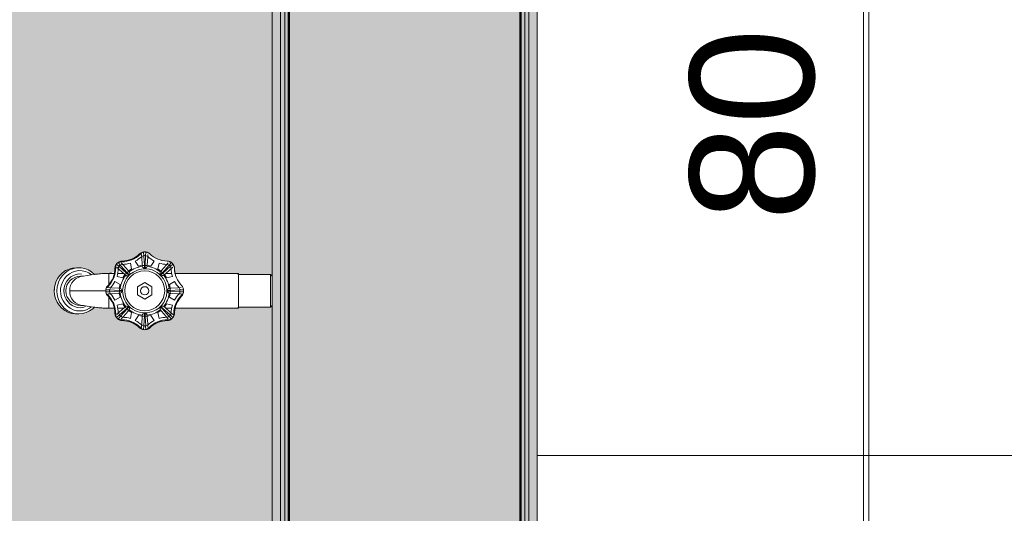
# Model space of a CAD drawing. Header units: millimetres. Extents: x -10534 to 2780, y -19631 to -9458.
# Tile 4 of 44: x -8486 to -7891, y -17910 to -17611. Entities that reach past the tile are written whole.
import ezdxf

# ---------------------------------------------------------------- set-up
doc = ezdxf.new("R2010")
doc.units = ezdxf.units.MM
for name, color, linetype, lineweight in [('A-ANNO-DIMS', 7, 'Continuous', 9), ('A-ANNO-DIMS-50', 7, 'Continuous', 9), ('A-FLOR-PATT', 7, 'Continuous', 5), ('A-WALL', 7, 'Continuous', 5), ('A-WALL-PATT', 7, 'Continuous', 50), ('I-WALL', 7, 'Continuous', 5), ('P-SANR-FIXT', 7, 'Continuous', 5)]:
    doc.layers.add(name, color=color, linetype=linetype, lineweight=lineweight)
doc.styles.add('Arial_1', font='arial.ttf', dxfattribs={"height": 75})
doc.dimstyles.new('Com_linha__ref__contínua__-_Cor_Vermelha_Arial_1_5mm_2', dxfattribs={"dimscale": 304.8, "dimtxt": 76.519455, "dimasz": 0.328084, "dimexe": 0.246063, "dimexo": 0.246063, "dimgap": 0.024606, "dimtad": 1, "dimdec": 1, "dimlfac": 0.1, "dimrnd": 0.1, "dimdsep": 46, "dimtxsty": 'Arial_1', "dimblk1": 'OBLIQUE', "dimblk2": 'OBLIQUE', "dimsah": 1, "dimcen": 0.09, "dimdle": 0.246063, "dimazin": 0, "dimtfac": 1, "dimtdec": 4, "dimtix": 1, "dimtmove": 0, "dimatfit": 3, "dimfxl": 1, "dimtvp": 1, "dimtolj": 1, "dimtzin": 0, "dimarcsym": 2})

# ---------------------------------------------------------------- blocks, each defined once
blk = doc.blocks.new('TORNEIRA DE JARDIM COM BICO PARA MANGUEIRA - 1130_BC_Cromado-2213981-NIVEL TERREO')
at = {"layer": 'P-SANR-FIXT', "true_color": 0xf4f4f4}
h = blk.add_hatch(color=7, dxfattribs=at)
h.paths.add_polyline_path([(-8411.73, -17798.44), (-8411.74, -17798.13), (-8412.46, -17798.22)])
h.paths.add_polyline_path([(-8410.99, -17798.53), (-8411, -17798.41), (-8411.73, -17798.44)])
h.paths.add_polyline_path([(-8397.33, -17793.05), (-8394.87, -17792.35), (-8395.1, -17792.14), (-8397.03, -17793.01)])
h.paths.add_polyline_path([(-8423.98, -17793.05), (-8425.63, -17792.4), (-8424.29, -17793.02)])
h.paths.add_polyline_path([(-8426.44, -17792.35), (-8426.29, -17792.1), (-8427.02, -17791.88)])
h.paths.add_polyline_path([(-8393.34, -17790.83), (-8392.65, -17788.39), (-8393.34, -17790), (-8393.58, -17790.58)])
h.paths.add_polyline_path([(-8427.97, -17790.83), (-8427.97, -17790), (-8428.75, -17787), (-8428.32, -17790.15)])
h.paths.add_polyline_path([(-8427.5, -17791.41), (-8427.42, -17791.32), (-8427.97, -17790.83)])
h.paths.add_polyline_path([(-8392.68, -17761.39), (-8393.34, -17759.26), (-8393.55, -17759.48), (-8392.75, -17761.24)])
h.paths.add_polyline_path([(-8393.59, -17759.4), (-8393.34, -17759.26), (-8393.88, -17758.75)])
h.paths.add_polyline_path([(-8394.36, -17758.26), (-8394.29, -17758.2), (-8395.01, -17757.97)])
h.paths.add_polyline_path([(-8426.44, -17757.73), (-8426.23, -17757.93), (-8425.77, -17757.37)])
h.paths.add_polyline_path([(-8407.61, -17752.67), (-8409.58, -17751.64), (-8409.57, -17751.93), (-8407.93, -17752.55)])
h.paths.add_polyline_path([(-8409.65, -17751.9), (-8409.58, -17751.64), (-8410.31, -17751.65)])
for points in [[(-8392.5, -17764.47), (-8392.37, -17764.29), (-8392.5, -17764.46)], [(-8465.2, -17775.04), (-8465.17, -17775.04), (-8465.32, -17775.04)], [(-8334.59, -17784.92), (-8334.66, -17784.91), (-8340.4, -17784.92)]]:
    blk.add_hatch(color=7, dxfattribs=at).paths.add_polyline_path(points)
h = blk.add_hatch(color=7, dxfattribs=at)
h.paths.add_polyline_path([(-8391.9, -17785.6), (-8354.02, -17785.24), (-8354.41, -17785.6), (-8392.31, -17785.6)])
h.paths.add_polyline_path([(-8354.02, -17765.15), (-8354.41, -17764.47), (-8354.33, -17764.84)])
at = {"layer": 'P-SANR-FIXT'}
for p, q in [((-8411.31, -17751.56), (-8411.18, -17753.81)), ((-8410.13, -17753.84), (-8410, -17751.62)), ((-8425.27, -17759.68), (-8426.79, -17757.97)), ((-8424.89, -17758.09), (-8423.57, -17759.57)), ((-8419.35, -17758.28), (-8418.57, -17761.82)), ((-8414.4, -17760.09), (-8416.35, -17757.04)), ((-8412.45, -17754.97), (-8412.57, -17752.99)), ((-8412.19, -17759.25), (-8412.45, -17754.97)), ((-8410.89, -17759.74), (-8411.23, -17753.82)), ((-8410.13, -17753.84), (-8410.36, -17759.7)), ((-8408.86, -17754.97), (-8409.12, -17759.25)), ((-8408.74, -17752.99), (-8408.86, -17754.97)), ((-8404.96, -17757.04), (-8406.91, -17760.09)), ((-8402.74, -17761.82), (-8401.96, -17758.28)), ((-8397.74, -17759.57), (-8396.42, -17758.09)), ((-8396.04, -17759.68), (-8394.53, -17757.97)), ((-8461.97, -17765.78), (-8460.34, -17764.15)), ((-8460.34, -17764.15), (-8461.97, -17765.78)), ((-8458.79, -17764.15), (-8460.42, -17765.78)), ((-8460.34, -17764.15), (-8458.46, -17762.83)), ((-8458.46, -17762.83), (-8460.34, -17764.15)), ((-8458.46, -17762.83), (-8460.34, -17764.15)), ((-8456.91, -17762.83), (-8458.79, -17764.15)), ((-8458.46, -17762.83), (-8456.4, -17761.87)), ((-8456.4, -17761.87), (-8458.46, -17762.83)), ((-8454.86, -17761.87), (-8456.91, -17762.83)), ((-8456.4, -17761.87), (-8454.22, -17761.27)), ((-8454.22, -17761.27), (-8456.4, -17761.87)), ((-8454.36, -17763.75), (-8456.16, -17764.74)), ((-8452.67, -17761.28), (-8454.86, -17761.87)), ((-8452.42, -17763.11), (-8454.36, -17763.75)), ((-8454.22, -17761.27), (-8451.98, -17761.08)), ((-8451.98, -17761.08), (-8454.22, -17761.27)), ((-8450.4, -17762.83), (-8452.42, -17763.11)), ((-8450.4, -17762.83), (-8452.42, -17763.11)), ((-8451.98, -17761.08), (-8450.42, -17761.08)), ((-8450.42, -17761.08), (-8451.98, -17761.08)), ((-8450.42, -17761.08), (-8449.1, -17761.15)), ((-8449.1, -17761.15), (-8450.42, -17761.08)), ((-8448.37, -17762.92), (-8450.4, -17762.83)), ((-8448.37, -17762.92), (-8450.4, -17762.83)), ((-8449.1, -17761.15), (-8446.88, -17761.58)), ((-8446.88, -17761.58), (-8449.1, -17761.15)), ((-8446.38, -17763.38), (-8448.37, -17762.92)), ((-8446.38, -17763.38), (-8448.37, -17762.92)), ((-8446.88, -17761.58), (-8444.76, -17762.4)), ((-8444.76, -17762.4), (-8446.88, -17761.58)), ((-8444.5, -17764.19), (-8446.38, -17763.38)), ((-8444.76, -17762.4), (-8442.81, -17763.58)), ((-8442.81, -17763.58), (-8444.76, -17762.4)), ((-8442.79, -17765.32), (-8444.5, -17764.19)), ((-8442.81, -17763.58), (-8440.96, -17765.19)), ((-8441.07, -17765.09), (-8442.81, -17763.58)), ((-8441.07, -17765.09), (-8442.81, -17763.58)), ((-8441.07, -17765.09), (-8442.81, -17763.58)), ((-8426.01, -17760.42), (-8427.72, -17758.9)), ((-8426.11, -17762.11), (-8427.59, -17760.8)), ((-8422.91, -17764.96), (-8426.11, -17762.11)), ((-8426.01, -17760.42), (-8421.65, -17764.46)), ((-8425.27, -17759.68), (-8421.29, -17764.15)), ((-8423.57, -17759.57), (-8420.73, -17762.78)), ((-8421.63, -17764.38), (-8420.47, -17765.46)), ((-8420.23, -17765.22), (-8421.31, -17764.05)), ((-8418.57, -17761.82), (-8420.48, -17763.06)), ((-8412.17, -17759.62), (-8414.4, -17760.09)), ((-8410.89, -17759.74), (-8410.83, -17761.32)), ((-8410.48, -17761.32), (-8410.42, -17759.74)), ((-8406.91, -17760.09), (-8409.14, -17759.62)), ((-8400.83, -17763.06), (-8402.74, -17761.82)), ((-8401.18, -17763.45), (-8400.58, -17762.78)), ((-8400, -17764.05), (-8401.08, -17765.22)), ((-8400.84, -17765.46), (-8399.68, -17764.38)), ((-8400.58, -17762.78), (-8397.74, -17759.57)), ((-8396.04, -17759.68), (-8400, -17764.12)), ((-8399.68, -17764.38), (-8395.21, -17760.4)), ((-8395.2, -17762.11), (-8398.4, -17764.96)), ((-8393.6, -17758.9), (-8395.3, -17760.42)), ((-8393.72, -17760.8), (-8395.2, -17762.11)), ((-8465.01, -17772.03), (-8464.34, -17769.78)), ((-8464.34, -17769.78), (-8465.01, -17772.03)), ((-8464.34, -17769.78), (-8463.32, -17767.67)), ((-8463.32, -17767.67), (-8464.34, -17769.78)), ((-8462.79, -17769.78), (-8463.46, -17772.03)), ((-8463.32, -17767.67), (-8461.97, -17765.78)), ((-8461.97, -17765.78), (-8463.32, -17767.67)), ((-8461.77, -17767.67), (-8462.79, -17769.78)), ((-8461.77, -17767.67), (-8462.79, -17769.78)), ((-8460.42, -17765.78), (-8461.77, -17767.67)), ((-8460.24, -17769.4), (-8461.02, -17771.37)), ((-8460.24, -17769.4), (-8461.02, -17771.37)), ((-8459.15, -17767.61), (-8460.24, -17769.4)), ((-8457.78, -17766.04), (-8459.15, -17767.61)), ((-8457.67, -17769.12), (-8458.54, -17770.65)), ((-8456.16, -17764.74), (-8457.78, -17766.04)), ((-8456.57, -17767.76), (-8457.67, -17769.12)), ((-8455.26, -17766.63), (-8456.57, -17767.76)), ((-8453.78, -17765.75), (-8455.26, -17766.63)), ((-8452.18, -17765.15), (-8453.78, -17765.75)), ((-8450.5, -17764.86), (-8452.18, -17765.15)), ((-8450.5, -17764.86), (-8452.18, -17765.15)), ((-8448.8, -17764.87), (-8450.5, -17764.86)), ((-8447.68, -17766.2), (-8449.49, -17766.2)), ((-8428.98, -17764.47), (-8432.81, -17764.47)), ((-8432.32, -17764.46), (-8432.32, -17771.2)), ((-8428.65, -17769.33), (-8425.59, -17771.29)), ((-8423.87, -17767.11), (-8427.41, -17766.34)), ((-8423.46, -17764.47), (-8426.94, -17764.47)), ((-8422.62, -17765.21), (-8423.87, -17767.11)), ((-8414.99, -17772.54), (-8410.66, -17770.04)), ((-8410.66, -17770.04), (-8406.33, -17772.54)), ((-8398.4, -17764.96), (-8399.08, -17765.55)), ((-8397.44, -17767.11), (-8398.69, -17765.21)), ((-8394.37, -17764.47), (-8397.85, -17764.47)), ((-8393.9, -17766.34), (-8397.44, -17767.11)), ((-8395.72, -17771.29), (-8392.66, -17769.33)), ((-8392.5, -17764.47), (-8354.7, -17764.47)), ((-8354.02, -17764.47), (-8392.33, -17764.47)), ((-8354.7, -17764.47), (-8354.02, -17765.15)), ((-8354.02, -17764.47), (-8354.7, -17764.47)), ((-8354.02, -17764.47), (-8354.02, -17785.6)), ((-8354.02, -17764.83), (-8354.02, -17764.47)), ((-8354.02, -17765.15), (-8334.59, -17765.15)), ((-8334.59, -17765.15), (-8354.02, -17765.15)), ((-8334.59, -17765.15), (-8333.59, -17766.15)), ((-8334.59, -17765.15), (-8333.59, -17766.15)), ((-8334.59, -17784.91), (-8334.59, -17765.15)), ((-8465.13, -17777.38), (-8465.32, -17775.03)), ((-8465.32, -17775.03), (-8465.13, -17777.38)), ((-8465.32, -17775.03), (-8465.13, -17777.38)), ((-8463.78, -17775.03), (-8463.58, -17777.38)), ((-8461.46, -17773.45), (-8461.56, -17775.03)), ((-8461.56, -17775.03), (-8461.38, -17777.15)), ((-8461.02, -17771.37), (-8461.46, -17773.45)), ((-8459.48, -17775.03), (-8459.33, -17776.8)), ((-8459.13, -17772.32), (-8459.47, -17774.22)), ((-8458.54, -17770.65), (-8459.13, -17772.32)), ((-8455.69, -17775.04), (-8434.17, -17775.04)), ((-8434.13, -17774.37), (-8431.85, -17774.51)), ((-8431.85, -17775.56), (-8434.13, -17775.69)), ((-8432.7, -17773.12), (-8430.72, -17773.24)), ((-8431.85, -17774.51), (-8426, -17774.84)), ((-8431.85, -17775.56), (-8425.89, -17775.21)), ((-8430.72, -17773.24), (-8426.44, -17773.49)), ((-8426.44, -17773.49), (-8425.54, -17773.55)), ((-8425.59, -17771.29), (-8426.06, -17773.51)), ((-8424.34, -17774.86), (-8425.95, -17774.8)), ((-8425.95, -17775.26), (-8424.34, -17775.2)), ((-8414.99, -17777.54), (-8414.99, -17772.54)), ((-8406.33, -17772.54), (-8406.33, -17777.54)), ((-8395.36, -17774.8), (-8396.95, -17774.86)), ((-8396.95, -17775.2), (-8395.36, -17775.26)), ((-8395.85, -17773.55), (-8394.87, -17773.49)), ((-8395.25, -17773.51), (-8395.72, -17771.29)), ((-8395.36, -17774.8), (-8389.52, -17774.46)), ((-8395.36, -17775.26), (-8389.5, -17775.6)), ((-8394.87, -17773.49), (-8390.59, -17773.24)), ((-8390.59, -17773.24), (-8388.61, -17773.12)), ((-8387.19, -17774.37), (-8389.47, -17774.51)), ((-8387.19, -17775.69), (-8389.46, -17775.56)), ((-8464.57, -17779.67), (-8465.13, -17777.38)), ((-8465.13, -17777.38), (-8464.57, -17779.67)), ((-8463.64, -17781.82), (-8464.57, -17779.67)), ((-8464.57, -17779.67), (-8463.64, -17781.82)), ((-8462.38, -17783.78), (-8463.64, -17781.82)), ((-8463.64, -17781.82), (-8462.38, -17783.78)), ((-8463.58, -17777.38), (-8463.02, -17779.67)), ((-8463.58, -17777.38), (-8463.02, -17779.67)), ((-8463.58, -17777.38), (-8463.02, -17779.67)), ((-8463.02, -17779.67), (-8462.09, -17781.82)), ((-8462.09, -17781.82), (-8460.83, -17783.78)), ((-8462.09, -17781.82), (-8460.83, -17783.78)), ((-8461.38, -17777.15), (-8460.85, -17779.21)), ((-8460.85, -17779.21), (-8459.99, -17781.14)), ((-8459.99, -17781.14), (-8458.83, -17782.88)), ((-8459.33, -17776.8), (-8458.89, -17778.52)), ((-8458.89, -17778.52), (-8458.17, -17780.13)), ((-8458.17, -17780.13), (-8457.2, -17781.59)), ((-8457.2, -17781.59), (-8455.99, -17782.85)), ((-8430.72, -17776.83), (-8432.7, -17776.95)), ((-8432.32, -17785.6), (-8432.32, -17778.87)), ((-8426.44, -17776.57), (-8430.72, -17776.83)), ((-8425.59, -17778.78), (-8428.65, -17780.73)), ((-8425.54, -17776.52), (-8426.44, -17776.57)), ((-8426.06, -17776.55), (-8425.59, -17778.78)), ((-8410.66, -17780.04), (-8414.99, -17777.54)), ((-8406.33, -17777.54), (-8410.66, -17780.04)), ((-8394.87, -17776.57), (-8395.85, -17776.51)), ((-8395.72, -17778.78), (-8395.25, -17776.55)), ((-8392.66, -17780.73), (-8395.72, -17778.78)), ((-8390.59, -17776.83), (-8394.87, -17776.57)), ((-8388.61, -17776.95), (-8390.59, -17776.83)), ((-8460.82, -17785.49), (-8462.38, -17783.78)), ((-8462.38, -17783.78), (-8460.82, -17785.49)), ((-8460.83, -17783.78), (-8459.27, -17785.48)), ((-8459.01, -17786.89), (-8460.82, -17785.49)), ((-8460.82, -17785.49), (-8459.01, -17786.89)), ((-8459.27, -17785.48), (-8457.46, -17786.89)), ((-8457, -17787.96), (-8459.01, -17786.89)), ((-8459.01, -17786.89), (-8457, -17787.96)), ((-8459.01, -17786.89), (-8457, -17787.96)), ((-8458.83, -17782.88), (-8457.39, -17784.39)), ((-8457.46, -17786.89), (-8455.45, -17787.96)), ((-8457.39, -17784.39), (-8455.72, -17785.61)), ((-8454.84, -17788.66), (-8457, -17787.96)), ((-8457, -17787.96), (-8454.84, -17788.66)), ((-8455.99, -17782.85), (-8454.6, -17783.87)), ((-8455.72, -17785.61), (-8453.87, -17786.51)), ((-8455.72, -17785.61), (-8453.87, -17786.51)), ((-8455.45, -17787.96), (-8453.29, -17788.66)), ((-8454.6, -17783.87), (-8453.06, -17784.62)), ((-8453.87, -17786.51), (-8451.91, -17787.06)), ((-8453.06, -17784.62), (-8451.42, -17785.08)), ((-8451.91, -17787.06), (-8449.88, -17787.24)), ((-8451.42, -17785.08), (-8449.72, -17785.24)), ((-8449.88, -17787.24), (-8447.85, -17787.06)), ((-8449.72, -17785.24), (-8448.03, -17785.08)), ((-8449.49, -17783.86), (-8447.68, -17783.86)), ((-8445.99, -17788.19), (-8448.17, -17788.78)), ((-8448.17, -17788.78), (-8445.99, -17788.19)), ((-8448.17, -17788.78), (-8445.99, -17788.19)), ((-8448.17, -17788.78), (-8445.99, -17788.19)), ((-8448.03, -17785.08), (-8446.38, -17784.62)), ((-8447.85, -17787.06), (-8445.88, -17786.51)), ((-8443.93, -17787.22), (-8445.99, -17788.19)), ((-8445.99, -17788.19), (-8443.93, -17787.22)), ((-8445.88, -17786.51), (-8444.04, -17785.61)), ((-8444.04, -17785.61), (-8442.79, -17784.74)), ((-8442.06, -17785.9), (-8443.93, -17787.22)), ((-8443.93, -17787.22), (-8442.06, -17785.9)), ((-8441.07, -17784.97), (-8442.06, -17785.9)), ((-8442.06, -17785.9), (-8441.07, -17784.97)), ((-8432.81, -17785.6), (-8428.98, -17785.6)), ((-8427.59, -17789.26), (-8426.11, -17787.95)), ((-8427.41, -17783.73), (-8423.87, -17782.95)), ((-8426.94, -17785.6), (-8423.46, -17785.6)), ((-8426.11, -17787.95), (-8422.91, -17785.1)), ((-8425.97, -17789.61), (-8421.52, -17785.67)), ((-8425.27, -17790.39), (-8421.34, -17785.96)), ((-8423.87, -17782.95), (-8422.62, -17784.85)), ((-8420.73, -17787.28), (-8423.57, -17790.49)), ((-8422.91, -17785.1), (-8422.23, -17784.51)), ((-8420.47, -17784.6), (-8421.63, -17785.68)), ((-8421.31, -17786.01), (-8420.23, -17784.85)), ((-8420.08, -17786.55), (-8420.75, -17787.31)), ((-8420.48, -17787), (-8418.57, -17788.24)), ((-8402.74, -17788.24), (-8400.83, -17787)), ((-8400.58, -17787.28), (-8401.18, -17786.61)), ((-8401.08, -17784.85), (-8400, -17786.01)), ((-8399.68, -17785.68), (-8400.84, -17784.6)), ((-8397.74, -17790.49), (-8400.58, -17787.28)), ((-8396.04, -17790.39), (-8399.92, -17786.01)), ((-8395.3, -17789.65), (-8399.69, -17785.73)), ((-8399.08, -17784.51), (-8398.4, -17785.1)), ((-8398.69, -17784.85), (-8397.44, -17782.95)), ((-8398.4, -17785.1), (-8395.2, -17787.95)), ((-8397.85, -17785.6), (-8394.37, -17785.6)), ((-8397.44, -17782.95), (-8393.9, -17783.73)), ((-8395.2, -17787.95), (-8393.72, -17789.26)), ((-8354.41, -17785.6), (-8392.33, -17785.6)), ((-8392.33, -17785.6), (-8354.02, -17785.6)), ((-8354.02, -17784.91), (-8354.41, -17785.6)), ((-8334.59, -17784.91), (-8354.02, -17784.91)), ((-8354.02, -17784.91), (-8334.59, -17784.91)), ((-8333.59, -17783.91), (-8334.59, -17784.91)), ((-8333.59, -17783.91), (-8334.59, -17784.91)), ((-8452.49, -17788.99), (-8454.84, -17788.66)), ((-8454.84, -17788.66), (-8452.6, -17788.97)), ((-8453.29, -17788.66), (-8451.05, -17788.97)), ((-8451.97, -17788.99), (-8450.44, -17788.99)), ((-8448.17, -17788.78), (-8450.44, -17788.99)), ((-8450.44, -17788.99), (-8448.17, -17788.78)), ((-8425.97, -17789.61), (-8427.72, -17791.16)), ((-8425.27, -17790.39), (-8426.79, -17792.09)), ((-8423.57, -17790.49), (-8424.89, -17791.97)), ((-8418.57, -17788.24), (-8419.35, -17791.78)), ((-8416.35, -17793.03), (-8414.4, -17789.97)), ((-8414.4, -17789.97), (-8412.17, -17790.44)), ((-8412.45, -17795.1), (-8412.19, -17790.82)), ((-8412.19, -17790.82), (-8412.14, -17789.92)), ((-8411.18, -17796.22), (-8410.82, -17790.18)), ((-8410.83, -17788.74), (-8410.89, -17790.33)), ((-8410.42, -17790.33), (-8410.48, -17788.74)), ((-8410.42, -17790.33), (-8410.07, -17796.17)), ((-8409.17, -17789.92), (-8409.12, -17790.82)), ((-8409.14, -17790.44), (-8406.91, -17789.97)), ((-8409.12, -17790.82), (-8408.86, -17795.1)), ((-8406.91, -17789.97), (-8404.96, -17793.03)), ((-8401.96, -17791.78), (-8402.74, -17788.24)), ((-8396.42, -17791.97), (-8397.74, -17790.49)), ((-8396.04, -17790.39), (-8394.52, -17792.09)), ((-8395.3, -17789.65), (-8393.59, -17791.16)), ((-8412.57, -17797.07), (-8412.45, -17795.1)), ((-8411.18, -17796.22), (-8411.31, -17798.5)), ((-8410, -17798.5), (-8410.13, -17796.22)), ((-8408.86, -17795.1), (-8408.74, -17797.07))]:
    blk.add_line(p, q, dxfattribs=at)
at = {"layer": 'P-SANR-FIXT', "flags": 128}
for points in [[(-8441.13, -17765.11), (-8439.27, -17764.88), (-8435.63, -17764.57), (-8432.32, -17764.47)], [(-8441.07, -17784.98), (-8439.27, -17785.21), (-8435.63, -17785.51), (-8432.32, -17785.61)]]:
    blk.add_lwpolyline(points, dxfattribs=at)
at = {"layer": 'P-SANR-FIXT'}
for radius in [12.08, 2.5]:
    blk.add_circle((-8410.66, -17775.03), radius, dxfattribs=at)
for centre, radius, start, end in [((-8410.93, -17755.55), 4, 101.09524, 134.16642), ((-8410.93, -17755.55), 4, 101.09524, 134.16642), ((-8411.15, -17755.02), 3, 115.51296, 134.16642), ((-8410.66, -17756.96), 5.44, 78.90474, 101.09524), ((-8410.85, -17755.96), 4.42, 78.90476, 101.09524), ((-8410.38, -17755.55), 4, 45.83357, 80.41729), ((-8410.38, -17755.55), 4, 45.83357, 78.90474), ((-8423.43, -17762.26), 5.44, 123.90474, 146.09524), ((-8423.43, -17762.26), 5.44, 123.90474, 146.09524), ((-8424.24, -17761.06), 4, 90.83357, 123.90474), ((-8424.24, -17761.06), 4, 90.83357, 123.90474), ((-8424.46, -17760.53), 3, 90.83357, 109.48685), ((-8424.74, -17741.03), 16.5, 270.83357, 314.16642), ((-8424.52, -17741.56), 15.5, 270.83357, 314.16642), ((-8424.52, -17741.56), 15.5, 270.83357, 314.16642), ((-8424.52, -17741.56), 17.5, 271.58814, 287.18045), ((-8424.52, -17741.57), 15.5, 284.0847, 287.3009), ((-8424.52, -17741.57), 15.5, 297.69908, 300.96207), ((-8424.52, -17741.56), 17.5, 297.81953, 313.41186), ((-8410.66, -17757.4), 3.63, 59.59124, 120.40876), ((-8396.79, -17741.56), 17.5, 226.58814, 242.18045), ((-8396.79, -17741.56), 15.5, 225.83357, 269.16642), ((-8396.79, -17741.56), 15.5, 225.83357, 269.16642), ((-8396.79, -17741.56), 17.5, 252.81953, 268.41186), ((-8397.07, -17761.06), 4, 54.58343, 89.16642), ((-8397.07, -17761.06), 4, 54.5824, 89.16642), ((-8398.04, -17762.42), 5.67, 35.41655, 54.58343), ((-8398.06, -17762.44), 5.7, 38.38701, 51.61299), ((-8444.13, -17761.17), 15.5, 315.83357, 359.16642), ((-8444.66, -17760.95), 16.5, 315.83357, 359.16642), ((-8447.04, -17760.75), 18.44, 348.36262, 357.2422), ((-8444.13, -17761.18), 15.5, 348.3332, 359.16642), ((-8424.63, -17761.45), 4, 146.09524, 182.6441), ((-8424.63, -17761.45), 4, 146.09524, 179.16642), ((-8425.16, -17761.23), 3, 160.51296, 179.16642), ((-8444.13, -17761.17), 17.5, 342.81953, 358.41186), ((-8424.03, -17761.65), 2.6, 90, 180), ((-8428.63, -17757.05), 10.13, 306.39076, 323.60924), ((-8421.19, -17764.5), 1.48, 228.58896, 41.41104), ((-8409.07, -17778.49), 16.99, 97.90628, 132.09372), ((-8409.85, -17776.98), 16.91, 97.77393, 127.22611), ((-8410.66, -17749.61), 10.13, 261.39076, 278.60924), ((-8410.66, -17759.79), 1.54, 196.41568, 343.58432), ((-8410.65, -17775.05), 13.42, 32.76033, 93.23967), ((-8411.46, -17776.98), 16.91, 52.77393, 82.22608), ((-8399.88, -17764.25), 1.54, 151.41568, 298.58432), ((-8392.68, -17757.05), 10.13, 216.39076, 233.60924), ((-8397.28, -17761.65), 2.6, 0, 90), ((-8377.18, -17761.17), 17.5, 181.58814, 197.18045), ((-8396.68, -17761.45), 4, 0.83357, 35.41655), ((-8396.68, -17761.45), 4, 0.83357, 35.41729), ((-8358.71, -17760.9), 33.97, 180.83357, 186.03102), ((-8377.18, -17761.17), 15.5, 180.83357, 224.16642), ((-8449.49, -17775.03), 8.83, 90, 270), ((-8447.46, -17774.71), 8.52, 91.76201, 182.21387), ((-8430.84, -17846.19), 81.74, 88.69512, 101.88561), ((-8431.25, -17826.95), 62.52, 87.92601, 98.93857), ((-8444.13, -17761.17), 17.5, 316.58814, 332.18045), ((-8408.71, -17775.84), 16.91, 142.77391, 172.22608), ((-8407.61, -17776.26), 16.53, 140.23097, 175.76903), ((-8410.67, -17775.06), 13.44, 319.23967, 32.76033), ((-8412.6, -17775.84), 16.91, 7.77389, 37.22608), ((-8377.18, -17761.17), 17.5, 207.81953, 223.41186), ((-8424.91, -17777.72), 40.5, 171.92489, 176.19449), ((-8424.91, -17777.72), 40.5, 171.92489, 176.19449), ((-8433.25, -17776.8), 30.58, 170.87224, 176.68129), ((-8455.57, -17774.7), 3.92, 167.06781, 184.7822), ((-8447.68, -17775.56), 8.31, 176.43564, 270), ((-8428.72, -17775.03), 5.44, 168.90474, 191.09524), ((-8430.14, -17774.75), 4, 135.83357, 168.90474), ((-8430.14, -17775.31), 4, 191.09524, 224.16642), ((-8430.67, -17774.53), 3, 135.83357, 154.48685), ((-8428.08, -17775.04), 3.8, 151.28205, 208.71795), ((-8436.08, -17775.03), 10.13, 351.39078, 8.60922), ((-8425.87, -17775.03), 1.54, 285.33901, 74.66099), ((-8408.38, -17774.01), 15.74, 183.75455, 225.82199), ((-8395.4, -17775.02), 1.56, 106.75425, 253.24575), ((-8385.06, -17775.05), 10.3, 171.45223, 188.54777), ((-8393.47, -17775.07), 4.04, 332.32137, 27.67863), ((-8391.17, -17774.75), 4, 9.5824, 44.16642), ((-8391.17, -17775.31), 4, 315.83357, 350.41758), ((-8392.82, -17775.03), 5.67, 350.41758, 9.5824), ((-8430.67, -17775.53), 3, 205.51296, 224.16642), ((-8444.13, -17788.9), 15.5, 0.83357, 44.16642), ((-8444.66, -17789.12), 16.5, 0.83357, 44.16642), ((-8444.13, -17788.9), 17.5, 27.81953, 43.41186), ((-8408.71, -17774.22), 16.91, 187.77393, 217.22611), ((-8412.6, -17774.22), 16.91, 322.77393, 352.22611), ((-8376.65, -17789.12), 16.5, 135.83357, 179.16642), ((-8377.18, -17788.9), 15.5, 135.83357, 179.16642), ((-8377.18, -17788.9), 17.5, 136.58814, 152.18045), ((-8390.64, -17775.53), 3, 315.83357, 334.48685), ((-8430.84, -17703.88), 81.74, 258.11439, 271.30487), ((-8430.84, -17703.88), 81.74, 262.81198, 271.30487), ((-8447.04, -17789.32), 18.44, 2.75777, 11.63734), ((-8444.13, -17788.91), 15.5, 0.83357, 11.66678), ((-8444.13, -17788.9), 17.5, 1.58814, 17.18045), ((-8422.91, -17787.28), 2.18, 0, 90), ((-8421.43, -17785.81), 1.54, 331.4154, 118.5846), ((-8409.85, -17773.08), 16.91, 232.77391, 262.22611), ((-8410.39, -17773.5), 14.82, 232.78988, 281.21012), ((-8411.46, -17773.08), 16.91, 277.77391, 307.22608), ((-8410.3, -17775.39), 12.95, 282.42019, 319.23967), ((-8399.88, -17785.81), 1.54, 61.41568, 208.58432), ((-8377.18, -17788.9), 17.5, 162.81953, 178.41186), ((-8374.27, -17789.32), 18.44, 168.36262, 177.2422), ((-8377.18, -17788.91), 15.5, 168.3332, 177.53992), ((-8451.46, -17781.54), 7.51, 262.13798, 277.86202), ((-8424.63, -17788.61), 4, 177.35589, 213.90403), ((-8424.63, -17788.61), 4, 180.83357, 213.90403), ((-8425.16, -17788.83), 3, 180.83357, 199.48685), ((-8423.43, -17787.81), 5.44, 213.90403, 236.09596), ((-8423.43, -17787.81), 5.44, 213.90403, 236.09596), ((-8423.2, -17787.82), 3.3, 187.81628, 255.31899), ((-8424.24, -17789.01), 4, 236.09596, 269.16642), ((-8424.24, -17789.01), 4, 236.09596, 269.16642), ((-8424.46, -17789.54), 3, 250.51296, 269.16642), ((-8424.74, -17809.03), 16.5, 45.83357, 89.16642), ((-8424.52, -17808.5), 15.5, 45.83357, 89.16642), ((-8424.52, -17808.5), 15.5, 45.83357, 89.16642), ((-8424.52, -17808.5), 17.5, 72.81953, 88.41186), ((-8424.52, -17808.51), 15.5, 71.94638, 76.40058), ((-8424.52, -17808.5), 17.5, 46.58814, 62.18045), ((-8410.66, -17800.45), 10.13, 81.39078, 98.60922), ((-8410.66, -17790.27), 1.54, 16.25298, 163.74702), ((-8396.79, -17808.5), 17.5, 117.81953, 133.41186), ((-8396.57, -17809.03), 16.5, 90.83357, 134.16642), ((-8396.79, -17808.5), 15.5, 90.83357, 134.16642), ((-8396.79, -17808.5), 15.5, 90.83357, 134.16642), ((-8396.79, -17808.5), 17.5, 91.58814, 107.18045), ((-8396.79, -17808.51), 15.5, 103.5994, 108.05361), ((-8397.28, -17788.41), 2.6, 270, 0), ((-8397.07, -17789.01), 4, 270.83357, 303.90457), ((-8397.07, -17789.01), 4, 270.83357, 303.90457), ((-8396.85, -17789.54), 3, 270.83357, 289.48685), ((-8397.88, -17787.81), 5.44, 303.90457, 326.09541), ((-8397.88, -17787.81), 5.44, 303.90457, 326.09541), ((-8396.68, -17788.61), 4, 326.09541, 2.6441), ((-8396.68, -17788.61), 4, 326.09541, 359.16642), ((-8396.15, -17788.83), 3, 340.51296, 359.16642), ((-8424.52, -17808.51), 15.5, 58.64619, 63.05361), ((-8410.93, -17794.52), 4, 225.83357, 258.90403), ((-8410.93, -17794.52), 4, 225.83357, 258.90403), ((-8411.15, -17795.05), 3, 225.83357, 244.48685), ((-8410.66, -17792.42), 3.84, 241.39495, 298.60505), ((-8410.66, -17793.1), 5.44, 258.90403, 281.09596), ((-8410.66, -17793.1), 5.44, 258.90403, 281.09596), ((-8410.38, -17794.52), 4, 281.09596, 314.16642), ((-8410.38, -17794.52), 4, 281.09596, 314.16642), ((-8410.16, -17795.05), 3, 295.51296, 314.16642), ((-8396.79, -17808.51), 15.5, 116.94638, 121.35379)]:
    blk.add_arc(centre, radius, start, end, dxfattribs=at)
for start_param, end_param in [(1.516371, 1.570796), (1.516371, 1.570796), (1.570796, 1.6354), (1.570796, 1.6354), (2.674433, 2.829096), (2.674433, 2.829096)]:
    blk.add_ellipse((-8451.98, -17775.04), major_axis=(0, 13.95), ratio=0.956232, start_param=start_param, end_param=end_param, dxfattribs=at)
for points in [[(-8413.72, -17752.69), (-8413.36, -17752.34), (-8412.5, -17751.77), (-8411.49, -17751.56), (-8410.99, -17751.56)], [(-8411.7, -17751.63), (-8411.73, -17751.64), (-8411.78, -17751.66), (-8411.87, -17751.71), (-8411.99, -17751.78), (-8412.1, -17751.86), (-8412.2, -17751.96), (-8412.26, -17752.03), (-8412.29, -17752.07)], [(-8410.32, -17751.56), (-8409.82, -17751.56), (-8408.81, -17751.77), (-8407.95, -17752.34), (-8407.59, -17752.69)], [(-8409.71, -17751.61), (-8409.63, -17751.64), (-8409.47, -17751.7), (-8409.33, -17751.78), (-8409.27, -17751.82)], [(-8409.27, -17751.82), (-8409.33, -17751.78), (-8409.47, -17751.69), (-8409.63, -17751.63), (-8409.71, -17751.61)], [(-8427.02, -17758.2), (-8426.67, -17757.85), (-8425.8, -17757.28), (-8424.8, -17757.07), (-8424.29, -17757.07)], [(-8425.74, -17757.64), (-8425.79, -17757.63), (-8425.88, -17757.62), (-8426.02, -17757.63), (-8426.16, -17757.65), (-8426.29, -17757.68), (-8426.39, -17757.71), (-8426.44, -17757.74), (-8426.47, -17757.75)], [(-8420.76, -17756.61), (-8420.48, -17756.54), (-8420.19, -17756.45), (-8419.9, -17756.37)], [(-8420.75, -17756.6), (-8420.47, -17756.53), (-8420.19, -17756.45), (-8419.91, -17756.37)], [(-8419.91, -17756.37), (-8420.19, -17756.45), (-8420.47, -17756.53), (-8420.75, -17756.6)], [(-8417.32, -17755.3), (-8417.05, -17755.16), (-8416.79, -17755.01), (-8416.53, -17754.85)], [(-8417.32, -17755.29), (-8417.05, -17755.16), (-8416.8, -17755.01), (-8416.55, -17754.86)], [(-8416.55, -17754.86), (-8416.8, -17755.01), (-8417.05, -17755.16), (-8417.32, -17755.29)], [(-8403.99, -17755.3), (-8404.26, -17755.16), (-8404.52, -17755.01), (-8404.78, -17754.85)], [(-8404.76, -17754.86), (-8404.51, -17755.01), (-8404.26, -17755.16), (-8404, -17755.29)], [(-8400.55, -17756.61), (-8400.83, -17756.54), (-8401.12, -17756.45), (-8401.41, -17756.37)], [(-8401.4, -17756.37), (-8401.12, -17756.45), (-8400.84, -17756.53), (-8400.56, -17756.6)], [(-8394.76, -17757.81), (-8395.08, -17757.58), (-8395.81, -17757.21), (-8396.61, -17757.07), (-8397.02, -17757.07)], [(-8397.02, -17757.07), (-8396.51, -17757.07), (-8395.51, -17757.28), (-8394.65, -17757.85), (-8394.29, -17758.2)], [(-8394.76, -17757.81), (-8394.83, -17757.77), (-8394.98, -17757.69), (-8395.21, -17757.64), (-8395.45, -17757.62), (-8395.61, -17757.64), (-8395.68, -17757.66)], [(-8395.22, -17757.64), (-8395.14, -17757.65), (-8394.99, -17757.69), (-8394.83, -17757.77), (-8394.76, -17757.81)], [(-8394.53, -17757.98), (-8394.56, -17757.96), (-8394.64, -17757.89), (-8394.73, -17757.83), (-8394.76, -17757.81)], [(-8428.95, -17764.31), (-8428.75, -17763.35), (-8428.64, -17762.38), (-8428.63, -17761.4)], [(-8428.63, -17761.4), (-8428.64, -17762.38), (-8428.75, -17763.35), (-8428.95, -17764.31)], [(-8428.94, -17764.29), (-8428.75, -17763.33), (-8428.64, -17762.37), (-8428.63, -17761.4)], [(-8428.63, -17761.4), (-8428.62, -17760.9), (-8428.41, -17759.89), (-8427.85, -17759.03), (-8427.5, -17758.67)], [(-8427.95, -17759.23), (-8427.96, -17759.25), (-8427.98, -17759.31), (-8428.02, -17759.4), (-8428.05, -17759.53), (-8428.07, -17759.67), (-8428.07, -17759.81), (-8428.06, -17759.91), (-8428.06, -17759.95)], [(-8427.56, -17759.05), (-8427.64, -17758.98), (-8427.69, -17758.93), (-8427.71, -17758.91)], [(-8393.81, -17758.67), (-8393.46, -17759.03), (-8392.9, -17759.89), (-8392.69, -17760.9), (-8392.68, -17761.4)], [(-8392.68, -17761.4), (-8392.69, -17761), (-8392.82, -17760.2), (-8393.19, -17759.47), (-8393.42, -17759.14)], [(-8393.28, -17760.08), (-8393.26, -17760), (-8393.24, -17759.85), (-8393.25, -17759.61), (-8393.31, -17759.37), (-8393.38, -17759.21), (-8393.42, -17759.14)], [(-8392.67, -17761.84), (-8392.63, -17762.67), (-8392.53, -17763.5), (-8392.36, -17764.31)], [(-8392.37, -17764.29), (-8392.54, -17763.48), (-8392.64, -17762.67), (-8392.67, -17761.85)], [(-8428.63, -17788.68), (-8428.64, -17787.7), (-8428.75, -17786.73), (-8428.95, -17785.77)], [(-8428.95, -17785.77), (-8428.75, -17786.73), (-8428.64, -17787.7), (-8428.63, -17788.68)], [(-8428.63, -17788.68), (-8428.64, -17787.71), (-8428.75, -17786.75), (-8428.94, -17785.8)], [(-8392.36, -17785.77), (-8392.53, -17786.59), (-8392.63, -17787.41), (-8392.67, -17788.24)], [(-8392.67, -17788.24), (-8392.63, -17787.41), (-8392.53, -17786.59), (-8392.36, -17785.77)], [(-8392.37, -17785.8), (-8392.54, -17786.61), (-8392.64, -17787.42), (-8392.67, -17788.24)], [(-8427.5, -17791.41), (-8427.85, -17791.05), (-8428.41, -17790.19), (-8428.62, -17789.18), (-8428.63, -17788.68)], [(-8428.63, -17788.68), (-8428.63, -17788.7), (-8428.62, -17788.72), (-8428.6, -17788.74)], [(-8428.06, -17790.13), (-8428.06, -17790.18), (-8428.07, -17790.27), (-8428.07, -17790.41), (-8428.05, -17790.55), (-8428.02, -17790.68), (-8427.98, -17790.78), (-8427.96, -17790.83), (-8427.95, -17790.85)], [(-8427.71, -17791.17), (-8427.69, -17791.15), (-8427.64, -17791.1), (-8427.55, -17791.03)], [(-8424.29, -17793.02), (-8424.8, -17793.01), (-8425.8, -17792.8), (-8426.67, -17792.23), (-8427.02, -17791.88)], [(-8426.47, -17792.34), (-8426.44, -17792.35), (-8426.39, -17792.37), (-8426.29, -17792.4), (-8426.16, -17792.44), (-8426.02, -17792.46), (-8425.88, -17792.46), (-8425.79, -17792.45), (-8425.74, -17792.44)], [(-8419.71, -17793.78), (-8420.1, -17793.65), (-8420.5, -17793.54), (-8420.89, -17793.44)], [(-8419.72, -17793.78), (-8420.1, -17793.65), (-8420.48, -17793.54), (-8420.88, -17793.45)], [(-8420.88, -17793.45), (-8420.48, -17793.54), (-8420.1, -17793.65), (-8419.72, -17793.78)], [(-8400.42, -17793.44), (-8400.81, -17793.54), (-8401.21, -17793.65), (-8401.6, -17793.78)], [(-8400.44, -17793.45), (-8400.83, -17793.54), (-8401.21, -17793.65), (-8401.59, -17793.78)], [(-8401.59, -17793.78), (-8401.21, -17793.65), (-8400.83, -17793.54), (-8400.44, -17793.45)], [(-8394.29, -17791.88), (-8394.65, -17792.23), (-8395.51, -17792.8), (-8396.51, -17793.01), (-8397.02, -17793.02)], [(-8395.57, -17792.44), (-8395.52, -17792.45), (-8395.43, -17792.46), (-8395.29, -17792.46), (-8395.15, -17792.44), (-8395.02, -17792.4), (-8394.92, -17792.37), (-8394.87, -17792.35), (-8394.84, -17792.34)], [(-8392.68, -17788.68), (-8392.69, -17789.18), (-8392.9, -17790.19), (-8393.46, -17791.05), (-8393.81, -17791.41)], [(-8393.76, -17791.03), (-8393.67, -17791.1), (-8393.62, -17791.15), (-8393.6, -17791.17)], [(-8393.36, -17790.85), (-8393.35, -17790.83), (-8393.33, -17790.78), (-8393.29, -17790.68), (-8393.26, -17790.55), (-8393.24, -17790.41), (-8393.24, -17790.27), (-8393.25, -17790.18), (-8393.25, -17790.13)], [(-8392.71, -17788.74), (-8392.69, -17788.72), (-8392.68, -17788.7), (-8392.68, -17788.68)], [(-8416.44, -17795.29), (-8416.78, -17795.08), (-8417.14, -17794.88), (-8417.5, -17794.69)], [(-8416.46, -17795.28), (-8416.79, -17795.07), (-8417.14, -17794.88), (-8417.5, -17794.7)], [(-8417.5, -17794.7), (-8417.14, -17794.88), (-8416.79, -17795.07), (-8416.46, -17795.28)], [(-8410.99, -17798.53), (-8411.49, -17798.52), (-8412.5, -17798.31), (-8413.36, -17797.75), (-8413.72, -17797.4)], [(-8412.29, -17798.01), (-8412.26, -17798.05), (-8412.2, -17798.13), (-8412.1, -17798.22), (-8411.99, -17798.31), (-8411.87, -17798.38), (-8411.78, -17798.42), (-8411.73, -17798.44), (-8411.7, -17798.45)], [(-8407.59, -17797.4), (-8407.95, -17797.75), (-8408.81, -17798.31), (-8409.82, -17798.52), (-8410.32, -17798.53)], [(-8409.61, -17798.45), (-8409.58, -17798.44), (-8409.53, -17798.42), (-8409.44, -17798.38), (-8409.32, -17798.31), (-8409.21, -17798.22), (-8409.11, -17798.13), (-8409.05, -17798.05), (-8409.02, -17798.02)], [(-8403.81, -17794.69), (-8404.17, -17794.88), (-8404.53, -17795.08), (-8404.87, -17795.29)], [(-8403.81, -17794.7), (-8404.17, -17794.88), (-8404.52, -17795.07), (-8404.86, -17795.28)], [(-8404.86, -17795.28), (-8404.52, -17795.07), (-8404.17, -17794.88), (-8403.81, -17794.7)]]:
    blk.add_open_spline(points, degree=3, dxfattribs=at)
for points, knots in [([(-8411.31, -17751.58), (-8411.37, -17751.58), (-8411.46, -17751.59), (-8411.59, -17751.61), (-8411.68, -17751.63), (-8411.7, -17751.63), (-8411.7, -17751.63)], [0, 0, 0, 0, 0.28125, 0.5, 0.75, 1, 1, 1, 1]), ([(-8409.71, -17751.61), (-8409.73, -17751.61), (-8409.82, -17751.59), (-8409.96, -17751.58), (-8410, -17751.58)], [0, 0, 0, 0, 0.4375, 1, 1, 1, 1]), ([(-8408.05, -17752.3), (-8408.22, -17752.19), (-8408.74, -17751.87), (-8409.32, -17751.68), (-8409.71, -17751.61)], [0.25, 0.25, 0.25, 0.25, 0.5, 1, 1, 1, 1]), ([(-8426.47, -17757.75), (-8426.47, -17757.75), (-8426.49, -17757.76), (-8426.55, -17757.8), (-8426.64, -17757.87), (-8426.73, -17757.94), (-8426.78, -17757.98)], [0, 0, 0, 0, 0.25, 0.4375, 0.625, 1, 1, 1, 1]), ([(-8427.71, -17758.91), (-8427.75, -17758.95), (-8427.81, -17759.03), (-8427.89, -17759.13), (-8427.94, -17759.21), (-8427.95, -17759.23), (-8427.95, -17759.23)], [0, 0, 0, 0, 0.28125, 0.5, 0.75, 1, 1, 1, 1]), ([(-8393.42, -17759.14), (-8393.44, -17759.12), (-8393.48, -17759.05), (-8393.57, -17758.95), (-8393.6, -17758.91)], [0, 0, 0, 0, 0.4375, 1, 1, 1, 1]), ([(-8393.42, -17759.14), (-8393.38, -17759.22), (-8393.31, -17759.37), (-8393.25, -17759.6), (-8393.24, -17759.83), (-8393.25, -17759.97), (-8393.26, -17760.02)], [0, 0, 0, 0, 0.125, 0.25, 0.375, 0.46875, 0.46875, 0.46875, 0.46875]), ([(-8427.95, -17790.85), (-8427.95, -17790.86), (-8427.94, -17790.87), (-8427.9, -17790.94), (-8427.83, -17791.03), (-8427.76, -17791.11), (-8427.71, -17791.17)], [0, 0, 0, 0, 0.25, 0.4375, 0.625, 1, 1, 1, 1]), ([(-8426.78, -17792.1), (-8426.74, -17792.13), (-8426.67, -17792.19), (-8426.57, -17792.27), (-8426.49, -17792.32), (-8426.47, -17792.33), (-8426.47, -17792.34)], [0, 0, 0, 0, 0.28125, 0.5, 0.75, 1, 1, 1, 1]), ([(-8394.84, -17792.34), (-8394.84, -17792.33), (-8394.82, -17792.32), (-8394.76, -17792.28), (-8394.67, -17792.21), (-8394.58, -17792.15), (-8394.53, -17792.1)], [0, 0, 0, 0, 0.25, 0.4375, 0.625, 1, 1, 1, 1]), ([(-8393.6, -17791.17), (-8393.56, -17791.13), (-8393.5, -17791.06), (-8393.42, -17790.95), (-8393.37, -17790.88), (-8393.36, -17790.86), (-8393.36, -17790.85)], [0, 0, 0, 0, 0.28125, 0.5, 0.75, 1, 1, 1, 1]), ([(-8411.7, -17798.45), (-8411.7, -17798.45), (-8411.68, -17798.46), (-8411.61, -17798.47), (-8411.49, -17798.49), (-8411.39, -17798.5), (-8411.31, -17798.51)], [0, 0, 0, 0, 0.25, 0.4375, 0.625, 1, 1, 1, 1]), ([(-8410, -17798.51), (-8409.94, -17798.5), (-8409.85, -17798.49), (-8409.72, -17798.48), (-8409.63, -17798.46), (-8409.61, -17798.45), (-8409.61, -17798.45)], [0, 0, 0, 0, 0.28125, 0.5, 0.75, 1, 1, 1, 1])]:
    blk.add_open_spline(points, degree=3, knots=knots, dxfattribs=at)
blk = doc.blocks.new('DIMBLOCK71-NIVEL TERREO')
at = {"layer": 'A-ANNO-DIMS-50', "color": 242, "true_color": 0xbd2b2e}
for p, q in [((-7976.46, -17200.04), (-7976.46, -18150.04)), ((-7976.46, -17275.04), (-8026.46, -17225.04)), ((-7976.46, -17275.04), (-8098.59, -17275.04)), ((-7976.46, -17275.04), (-7926.46, -17325.04)), ((-7976.46, -17275.04), (-7901.46, -17275.04)), ((-7976.46, -18075.04), (-8026.46, -18025.04)), ((-7976.46, -18075.04), (-7980.75, -18075.04)), ((-7976.46, -18075.04), (-7926.46, -18125.04)), ((-7976.46, -18075.04), (-7901.46, -18075.04))]:
    blk.add_line(p, q, dxfattribs=at)
at = {"layer": 'A-ANNO-DIMS-50', "color": 0, "insert": (-8081.33, -17732.73), "char_height": 75, "width": 138.4414, "attachment_point": 1, "rotation": 90, "line_spacing_factor": 0.941778, "style": 'Arial_1'}
blk.add_mtext('80', dxfattribs=at)
blk = doc.blocks.new('_Oblique')
at = {"color": 0, "linetype": 'ByBlock', "lineweight": -2}
blk.add_line((-0.5, -0.5), (0.5, 0.5), dxfattribs=at)

msp = doc.modelspace()

# ---------------------------------------------------------------- hatches: boundary and pattern name
at = {"layer": 'A-FLOR-PATT', "true_color": 0xd8d8d8}
msp.add_hatch(color=254, dxfattribs=at).paths.add_polyline_path([(-8333.588, -18075.042), (-8333.588, -17783.91), (-8334.588, -17784.92), (-8354.019, -17785.24), (-8354.414, -17785.6), (-8392.382, -17785.92), (-8393.344, -17790.827), (-8395.543, -17792.711), (-8399.303, -17793.328), (-8402.885, -17794.384), (-8405.691, -17795.957), (-8409.576, -17798.445), (-8412.463, -17798.222), (-8415.649, -17795.934), (-8418.884, -17794.193), (-8422.008, -17793.328), (-8426.441, -17792.353), (-8428.324, -17790.154), (-8428.811, -17787.005), (-8429.413, -17785.6), (-8439.413, -17785.121), (-8441.62, -17785.485), (-8444.709, -17787.583), (-8447.88, -17788.527), (-8452.986, -17788.918), (-8457.088, -17787.933), (-8462.398, -17783.746), (-8464.628, -17779.418), (-8465.324, -17775.042), (-8463.683, -17768.422), (-8461.97, -17765.779), (-8458.137, -17762.68), (-8454.39, -17761.507), (-8449.879, -17761.155), (-8444.709, -17762.433), (-8439.552, -17765.033), (-8428.875, -17763.671), (-8427.967, -17759.256), (-8425.768, -17757.372), (-8422.154, -17756.755), (-8418.425, -17755.679), (-8415.649, -17754.128), (-8411.734, -17751.638), (-8408.847, -17751.862), (-8405.33, -17754.377), (-8402.376, -17755.89), (-8399.156, -17756.755), (-8394.87, -17757.73), (-8392.986, -17759.929), (-8392.435, -17763.671), (-8392.313, -17764.467), (-8354.019, -17764.832), (-8354.019, -17765.152), (-8334.578, -17765.163), (-8333.588, -17766.152), (-8333.588, -15315.042), (-9233.588, -15315.042), (-9233.588, -18075.042), (-8862.701, -18075.042)])
at = {"layer": 'A-FLOR-PATT', "true_color": 0x787878}
h = msp.add_hatch(dxfattribs=at)
h.set_pattern_fill('FP_2', color=8, style=0, pattern_type=2)
h.set_pattern_definition([(0, (-2573.6, -15475.04), (0, 600), []), (90, (-2573.6, -15475.04), (-600, 4e-14), [])])
h.paths.add_polyline_path([(-6823.688, -18075.042), (-6823.688, -17425.042), (-6213.588, -17425.042), (-6213.588, -16675.042), (-6173.588, -16675.042), (-6173.588, -15475.042), (-8173.588, -15475.042), (-8173.588, -15525.042), (-8333.588, -15525.042), (-8333.588, -17275.042), (-8173.588, -17275.042), (-8173.588, -18075.042), (-7648.588, -18075.042), (-7648.588, -18065.042), (-7633.862, -18065.042), (-7633.862, -18002.332), (-7638.229, -17997.847), (-7640.157, -17993.373), (-7640.593, -17989.827), (-7640.157, -17957.815), (-7638.229, -17953.341), (-7634.932, -17949.616), (-7630.577, -17946.987), (-7625.568, -17945.701), (-7620.375, -17945.878), (-7615.481, -17947.501), (-7611.345, -17950.419), (-7608.353, -17954.358), (-7607.377, -17956.599), (-7606.583, -17961.361), (-7606.583, -17989.827), (-7607.377, -17994.589), (-7609.686, -17998.906), (-7613.314, -18002.393), (-7613.314, -18065.042), (-7598.588, -18065.042), (-7598.588, -18075.042), (-7443.688, -18075.042), (-7443.688, -17750.38), (-7442.043, -17705.891), (-7437.48, -17661.606), (-7432.317, -17642.57), (-7422.455, -17625.489), (-7408.552, -17611.5), (-7389.511, -17599.885), (-7368.374, -17592.764), (-7256.38, -17579.479), (-7143.688, -17575.042), (-7030.996, -17579.479), (-6919.002, -17592.764), (-6897.866, -17599.885), (-6878.825, -17611.5), (-6864.921, -17625.489), (-6855.059, -17642.57), (-6849.896, -17661.606), (-6845.333, -17705.891), (-6843.688, -17750.38), (-6843.688, -18075.042)])
at = {"layer": 'A-WALL-PATT', "true_color": 0x808080}
h = msp.add_hatch(color=8, dxfattribs=at)
h.paths.add_polyline_path([(-8326.088, -18075.042), (-8326.088, -17275.042), (-8328.588, -17275.042), (-8328.588, -18075.042)])
h.paths.add_polyline_path([(-8328.588, -15525.042), (-8326.088, -15525.042), (-8326.088, -15320.042), (-8328.588, -15320.042), (-8328.588, -15325.042)])
h = msp.add_hatch(color=8, dxfattribs=at)
h.paths.add_polyline_path([(-8326.088, -18075.042), (-8323.588, -18075.042), (-8323.588, -17275.042), (-8326.088, -17275.042), (-8326.088, -17803.822)])
h.paths.add_polyline_path([(-8326.088, -15525.042), (-8323.588, -15525.042), (-8323.588, -15322.542), (-8326.088, -15322.542), (-8326.088, -15465.042)])
h = msp.add_hatch(color=8, dxfattribs=at)
h.paths.add_polyline_path([(-8323.588, -18075.042), (-8183.588, -18075.042), (-8183.588, -17275.042), (-8323.588, -17275.042), (-8323.588, -17803.822)])
h.paths.add_polyline_path([(-8323.588, -15525.042), (-8183.588, -15525.042), (-8183.588, -15325.042), (-8323.588, -15325.042), (-8323.588, -15465.042)])
h = msp.add_hatch(color=8, dxfattribs=at)
h.paths.add_polyline_path([(-8181.088, -18075.042), (-8181.088, -17275.042), (-8183.588, -17275.042), (-8183.588, -18075.042)])
h.paths.add_polyline_path([(-8181.088, -15525.042), (-8181.088, -15465.042), (-8183.588, -15465.042), (-8183.588, -15525.042)])
h = msp.add_hatch(color=8, dxfattribs=at)
h.paths.add_polyline_path([(-8178.588, -18075.042), (-8178.588, -17275.042), (-8181.088, -17275.042), (-8181.088, -18075.042)])
h.paths.add_polyline_path([(-8181.088, -15525.042), (-8178.588, -15525.042), (-8178.588, -15467.542), (-8181.088, -15467.542), (-8181.088, -15475.042)])
at = {"layer": 'I-WALL', "true_color": 0x808080}
h = msp.add_hatch(color=8, dxfattribs=at)
h.paths.add_polyline_path([(-8328.588, -18075.042), (-8328.588, -17275.042), (-8333.588, -17275.042), (-8333.588, -18075.042)])
h.paths.add_polyline_path([(-8333.588, -15525.042), (-8328.588, -15525.042), (-8328.588, -15315.042), (-8333.588, -15315.042), (-8333.588, -15320.042)])
h = msp.add_hatch(color=8, dxfattribs=at)
h.paths.add_polyline_path([(-8173.588, -18075.042), (-8173.588, -17275.042), (-8178.588, -17275.042), (-8178.588, -18075.042)])
h.paths.add_polyline_path([(-8173.588, -15525.042), (-8173.588, -15470.042), (-8178.588, -15470.042), (-8178.588, -15525.042)])

# ---------------------------------------------------------------- linework, layer by layer
at = {"layer": 'A-WALL'}
for p, q in [((-8333.588, -17275.042), (-8333.588, -18085.042)), ((-8328.588, -18075.042), (-8328.588, -17275.042)), ((-8326.088, -18075.042), (-8326.088, -17275.042)), ((-8181.088, -18075.042), (-8181.088, -17275.042)), ((-8178.588, -18075.042), (-8178.588, -17275.042)), ((-8173.588, -18075.042), (-8173.588, -17275.042))]:
    msp.add_line(p, q, dxfattribs=at)
at = {"layer": 'A-WALL', "lineweight": 50}
for p, q in [((-8323.588, -18075.042), (-8323.588, -17275.042)), ((-8183.588, -18075.042), (-8183.588, -17275.042))]:
    msp.add_line(p, q, dxfattribs=at)

# ---------------------------------------------------------------- block references
at = {"layer": 'P-SANR-FIXT'}
msp.add_blockref('TORNEIRA DE JARDIM COM BICO PARA MANGUEIRA - 1130_BC_Cromado-2213981-NIVEL TERREO', (0, 0), dxfattribs=at)

# ---------------------------------------------------------------- dimensions: what is measured, and where the dimension line sits
at = {"layer": 'A-ANNO-DIMS', "color": 242, "true_color": 0xbd2b2e}
dim = msp.add_linear_dim(base=(-7976.462, -18075.042), p1=(-8173.588, -17275.042), p2=(-7905.751, -18075.042), angle=90, dimstyle='Com_linha__ref__contínua__-_Cor_Vermelha_Arial_1_5mm_2', override={"dimpost": '<>', "dimfxl": 843.644793}, dxfattribs=at)
dim.commit()
dim.dimension.update_dxf_attribs({"geometry": 'DIMBLOCK71-NIVEL TERREO', "text_midpoint": (-8022.255, -17675.042)})

doc.saveas('drawing.dxf')
